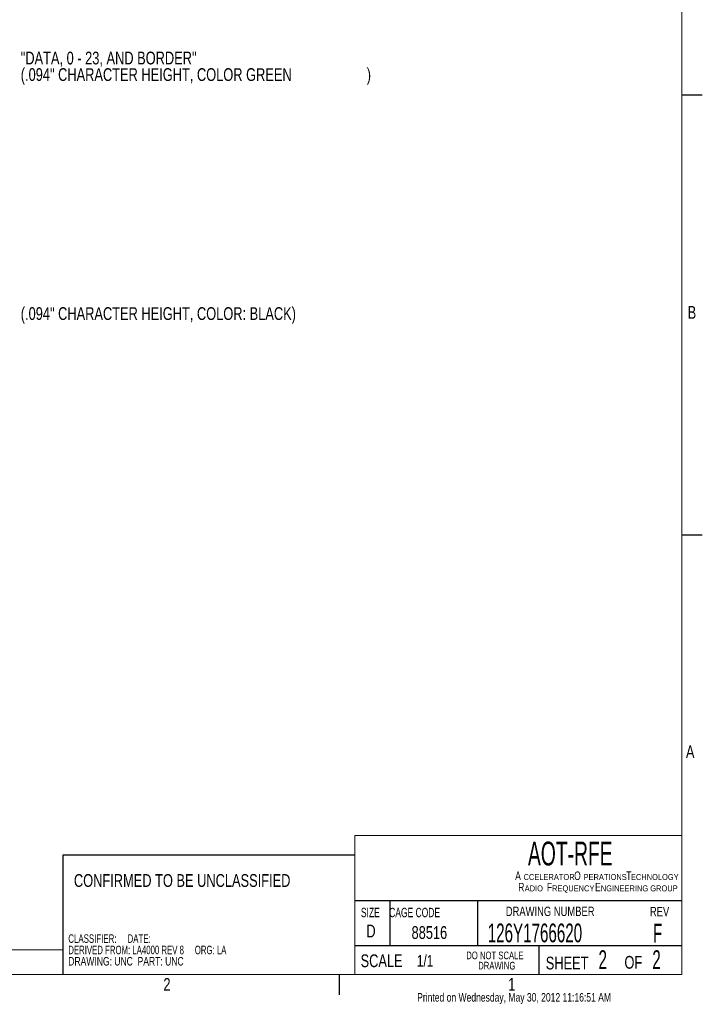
# Paper-space layout 'Sheet2' of a CAD drawing. Header units: inches. Extents: x 1 to 35, y 0.9 to 23.2.
# Tile 25 of 31: x 26.7 to 35, y 0.9 to 12.9. Entities that reach past the tile are written whole.
import ezdxf

# ---------------------------------------------------------------- set-up
doc = ezdxf.new("R2010")
doc.units = ezdxf.units.IN
doc.header["$MEASUREMENT"] = 0
for name, color, linetype in [('FORMAT__AUTO_FILL_TEXT', 7, 'Continuous'), ('FORMAT__CLASSIF_NOTE__UNC', 7, 'Continuous'), ('FORMAT__ITEMS', 7, 'Continuous'), ('PDM__NO', 7, 'Continuous')]:
    doc.layers.add(name, color=color, linetype=linetype)
doc.styles.add('SLDTEXTSTYLE0', font='TXT', dxfattribs={"width": 0.75})
doc.styles.add('SLDTEXTSTYLE1', font='TXT', dxfattribs={"width": 0.605})
doc.styles.add('SLDTEXTSTYLE2', font='TXT', dxfattribs={"width": 0.676471})
doc.styles.add('SLDTEXTSTYLE4', font='TXT', dxfattribs={"width": 0.684211})
doc.styles.add('SLDTEXTSTYLE8', font='TXT', dxfattribs={"width": 0.693182})

# ---------------------------------------------------------------- blocks, each defined once
blk = doc.blocks.new('SW_NOTE_25')
at = {"layer": 'FORMAT__ITEMS', "color": 0, "attachment_point": 1, "style": 'SLDTEXTSTYLE0'}
for s, insert, char_height in [('DO NOT SCALE', (0, 0.121), 0.09375), ('DRAWING', (0.146, -0.004), 0.0938)]:
    blk.add_mtext(s, dxfattribs=dict(at, insert=insert, char_height=char_height))
blk = doc.blocks.new('SW_NOTE_27')
at = {"color": 0, "linetype": 'Continuous', "lineweight": 0, "char_height": 0.10417, "attachment_point": 1}
for s, insert, style in [('CLASSIFIER:     DATE: ', (0, 0.134), 'SLDTEXTSTYLE8'), ('DERIVED FROM: LA4000 REV 8     ORG: LA', (0, -0.005), 'SLDTEXTSTYLE4'), ('DRAWING: UNC  PART: UNC ', (0, -0.143), 'SLDTEXTSTYLE0')]:
    blk.add_mtext(s, dxfattribs=dict(at, insert=insert, style=style))
blk = doc.blocks.new('SW_NOTE_29')
at = {"layer": 'FORMAT__ITEMS', "color": 0, "attachment_point": 1, "style": 'SLDTEXTSTYLE0'}
for s, insert, char_height in [('A', (0, 0.134), 0.104), ('O', (0.721, 0.134), 0.104), ('T', (1.357, 0.134), 0.104), ('CCELERATOR ', (0.102, 0.103), 0.07292), ('PERATIONS ', (0.836, 0.103), 0.0729), ('ECHNOLOGY', (1.415, 0.103), 0.0729), ('R', (0.037, -0.005), 0.104), ('ADIO ', (0.116, -0.036), 0.0729), ('F', (0.387, -0.005), 0.104), ('REQUENCY ', (0.451, -0.036), 0.0729), ('E', (0.977, -0.005), 0.104), ('NGINEERING GROUP', (1.047, -0.036), 0.07292)]:
    blk.add_mtext(s, dxfattribs=dict(at, insert=insert, char_height=char_height))
blk = doc.blocks.new('SW_NOTE_33')
at = {"color": 0, "linetype": 'Continuous', "lineweight": 0, "attachment_point": 1, "style": 'SLDTEXTSTYLE0'}
for s, insert, char_height in [('"DATA, 0 - 23, AND BORDER"', (0.045, 0.052), 0.15625), ('(.094" CHARACTER HEIGHT, COLOR GREEN', (0.045, -0.15), 0.15625), (')', (4.275, -0.15), 0.156)]:
    blk.add_mtext(s, dxfattribs=dict(at, insert=insert, char_height=char_height))

psp = doc.layouts.new('Sheet2')

# ---------------------------------------------------------------- linework, layer by layer
at = {"layer": 'FORMAT__ITEMS', "lineweight": 15}
for p, q in [((34.75, 12), (34.75, 17.375)), ((34.75, 6.625), (34.75, 12)), ((34.75, 1.25), (34.75, 6.625)), ((34.75, 2.95), (30.75, 2.95)), ((30.75, 2.95), (30.75, 1.25)), ((30.562, 1.25), (26.375, 1.25)), ((34.75, 1.25), (30.562, 1.25))]:
    psp.add_line(p, q, dxfattribs=at)
at = {"layer": 'FORMAT__ITEMS'}
for p, q in [((34.75, 12), (35, 12)), ((34.75, 6.625), (35, 6.625)), ((30.75, 2.71), (27.181, 2.71)), ((27.181, 2.71), (27.181, 1.25)), ((34.75, 2.15), (30.75, 2.15)), ((31.18, 2.15), (31.18, 1.6)), ((32.25, 2.15), (32.25, 1.6)), ((34.75, 1.6), (30.75, 1.6)), ((33, 1.6), (33, 1.25)), ((30.562, 1.25), (30.562, 1))]:
    psp.add_line(p, q, dxfattribs=at)
at = {"layer": 'FORMAT__ITEMS', "color": 218, "lineweight": 0}
psp.add_line((1.25, 1.55), (27.182, 1.55), dxfattribs=at)
at = {"layer": 'FORMAT__ITEMS', "lineweight": 0}
psp.add_line((27.182, 1.55), (27.182, 1.25), dxfattribs=at)

# ---------------------------------------------------------------- block references
at = {"color": 7, "linetype": 'Continuous', "lineweight": 0}
for name, p in [('SW_NOTE_33', (26.622, 12.477)), ('SW_NOTE_27', (27.248, 1.607))]:
    psp.add_blockref(name, p, dxfattribs=at)
at = {"layer": 'FORMAT__ITEMS'}
for name, p in [('SW_NOTE_29', (32.712, 2.375)), ('SW_NOTE_25', (32.114, 1.409))]:
    psp.add_blockref(name, p, dxfattribs=at)

# ---------------------------------------------------------------- texts
at = {"color": 7, "linetype": 'Continuous', "lineweight": 0, "attachment_point": 1, "style": 'SLDTEXTSTYLE0'}
for s, insert, char_height in [('(.094" CHARACTER HEIGHT, COLOR: BLACK)', (26.667, 9.406), 0.15625), ('Printed on Wednesday, May 30, 2012 11:16:51 AM', (31.514, 1.023), 0.10417)]:
    psp.add_mtext(s, dxfattribs=dict(at, insert=insert, char_height=char_height))
at = {"layer": 'FORMAT__AUTO_FILL_TEXT', "attachment_point": 1}
for s, insert, char_height, style in [('AOT-RFE', (32.868, 2.874), 0.2917, 'SLDTEXTSTYLE1'), ('88516', (31.445, 1.841), 0.1562, 'SLDTEXTSTYLE0'), ('UNCLASSIFIED', (25.463, 1.078), 0.1875, 'SLDTEXTSTYLE1')]:
    psp.add_mtext(s, dxfattribs=dict(at, insert=insert, char_height=char_height, style=style))
at = {"layer": 'FORMAT__CLASSIF_NOTE__UNC', "insert": (27.317, 2.477), "char_height": 0.15625, "attachment_point": 1, "style": 'SLDTEXTSTYLE0'}
psp.add_mtext('CONFIRMED TO BE UNCLASSIFIED', dxfattribs=at)
at = {"layer": 'FORMAT__ITEMS', "attachment_point": 1}
for s, insert, char_height, style in [('B', (34.821, 9.42), 0.156, 'SLDTEXTSTYLE0'), ('A', (34.8, 4.051), 0.156, 'SLDTEXTSTYLE0'), ('SIZE    CAGE CODE', (30.826, 2.065), 0.11458, 'SLDTEXTSTYLE2'), ('DRAWING NUMBER', (32.597, 2.079), 0.11458, 'SLDTEXTSTYLE0'), ('REV', (34.359, 2.077), 0.1146, 'SLDTEXTSTYLE0'), ('D', (30.893, 1.859), 0.156, 'SLDTEXTSTYLE0'), ('SCALE', (30.822, 1.496), 0.1562, 'SLDTEXTSTYLE0'), ('1/1', (31.509, 1.49), 0.1458, 'SLDTEXTSTYLE0'), ('SHEET', (33.086, 1.468), 0.1562, 'SLDTEXTSTYLE0'), ('2', (33.731, 1.546), 0.229, 'SLDTEXTSTYLE1'), ('OF', (34.048, 1.477), 0.1562, 'SLDTEXTSTYLE0'), ('2', (34.389, 1.546), 0.229, 'SLDTEXTSTYLE1'), ('2', (28.411, 1.207), 0.156, 'SLDTEXTSTYLE0'), ('1', (32.627, 1.208), 0.156, 'SLDTEXTSTYLE0')]:
    psp.add_mtext(s, dxfattribs=dict(at, insert=insert, char_height=char_height, style=style))
at = {"layer": 'PDM__NO', "attachment_point": 1, "style": 'SLDTEXTSTYLE1'}
for s, insert, char_height in [('126Y1766620', (32.376, 1.873), 0.22917), ('F', (34.397, 1.87), 0.229)]:
    psp.add_mtext(s, dxfattribs=dict(at, insert=insert, char_height=char_height))

doc.saveas('drawing.dxf')
